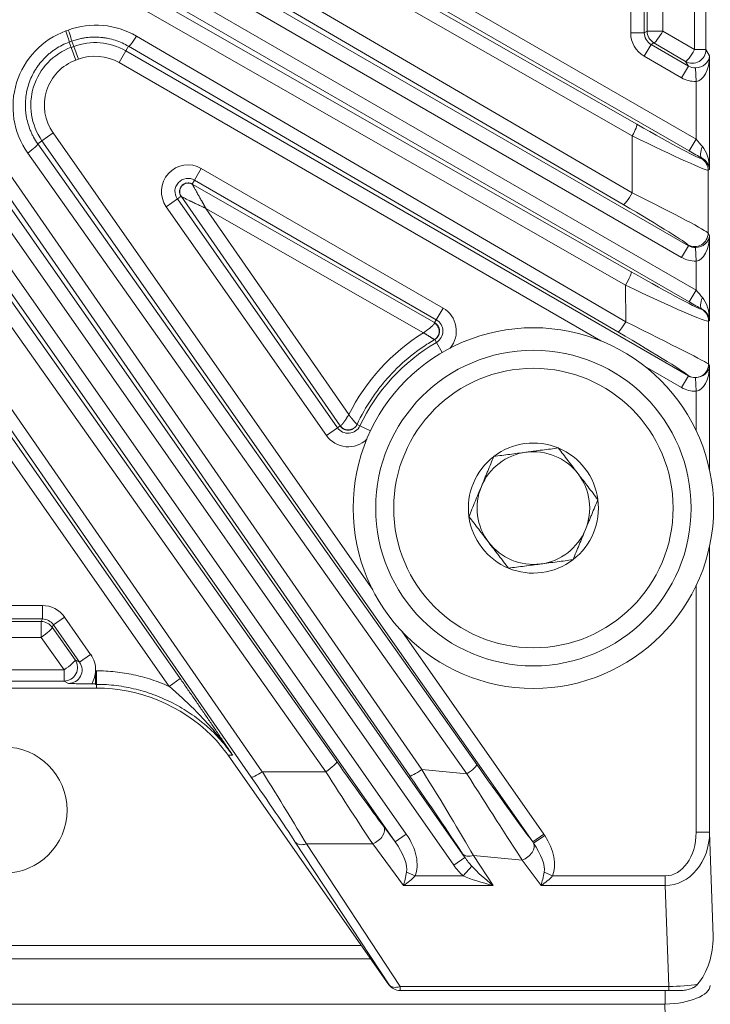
# Model space of a CAD drawing. Header units: millimetres. Extents: x 4 to 836, y 5 to 589.
# Tile 84 of 96: x 691 to 706, y 338 to 360. Entities that reach past the tile are written whole.
import ezdxf

# ---------------------------------------------------------------- set-up
doc = ezdxf.new("R2010")
doc.units = ezdxf.units.MM
doc.layers.add('1', color=7, linetype='Continuous', true_color=0xffffff)
doc.styles.add('ideas_simplex', font='simplex.shx')
doc.dimstyles.get("Standard").update_dxf_attribs({"dimtxt": 0.18, "dimasz": 0.18, "dimexe": 0.18, "dimexo": 0.0625, "dimgap": 0.09, "dimtad": 0, "dimtih": 1, "dimtoh": 1, "dimdec": 4, "dimzin": 0, "dimdsep": 46, "dimtxsty": 'Standard', "dimcen": 0.09, "dimadec": 0, "dimazin": 0, "dimtfac": 1, "dimtdec": 4, "dimtofl": 0, "dimtmove": 0, "dimatfit": 3, "dimfxl": 1, "dimtolj": 1, "dimtzin": 0, "dimarcsym": 0})

# ---------------------------------------------------------------- blocks, each defined once
blk = doc.blocks.new('_U0')
at = {"layer": '1', "color": 152, "lineweight": 13}
for p, q in [((691.38954, 365.845245), (731.686212, 365.845245)), ((706.799851, 319.684079), (731.686212, 319.684079))]:
    blk.add_line(p, q, dxfattribs=at)
at = {"layer": '1', "color": 27, "lineweight": 13}
blk.add_line((729.686212, 365.845245), (729.686212, 319.684079), dxfattribs=at)
at = {"layer": '1', "color": 87, "lineweight": 25}
for p, q in [((728.186212, 351.352162), (722.561212, 351.352162)), ((722.561212, 351.352162), (722.561212, 349.852162)), ((728.186212, 349.852162), (728.186212, 351.352162)), ((722.561212, 335.677162), (722.561212, 334.177162)), ((728.186212, 334.177162), (728.186212, 335.677162)), ((722.561212, 334.177162), (728.186212, 334.177162))]:
    blk.add_line(p, q, dxfattribs=at)
at = {"layer": '1', "color": 27, "lineweight": 18}
for points in [[(729.686212, 365.845245), (730.215193, 362.845247), (729.157231, 362.845243)], [(729.686212, 319.684079), (729.157231, 322.684077), (730.215193, 322.684081)]]:
    blk.add_solid(points, dxfattribs=at)
at = {"layer": '1', "color": 87, "linetype": 'Continuous', "lineweight": 25, "char_height": 3, "attachment_point": 7, "rotation": 90, "line_spacing_factor": 1.204819, "style": 'ideas_simplex'}
for s, insert in [('\\W1.1692;1.817', (728.032712, 335.624662)), ('\\W1.2097;46,2', (720.720212, 337.109662))]:
    blk.add_mtext(s, dxfattribs=dict(at, insert=insert))
blk = doc.blocks.new('_U7')
at = {"layer": '1', "color": 152, "lineweight": 13}
for p, q in [((682.550705, 374.684079), (750.582511, 374.684079)), ((706.799851, 319.684079), (750.582511, 319.684079))]:
    blk.add_line(p, q, dxfattribs=at)
at = {"layer": '1', "color": 27, "lineweight": 13}
blk.add_line((748.582511, 319.684079), (748.582511, 374.684079), dxfattribs=at)
at = {"layer": '1', "color": 87, "lineweight": 25}
for p, q in [((747.082511, 354.922815), (741.457511, 354.922815)), ((741.457511, 354.922815), (741.457511, 353.422815)), ((747.082511, 353.422815), (747.082511, 354.922815)), ((741.457511, 339.247815), (741.457511, 337.747815)), ((747.082511, 337.747815), (747.082511, 339.247815)), ((741.457511, 337.747815), (747.082511, 337.747815))]:
    blk.add_line(p, q, dxfattribs=at)
at = {"layer": '1', "color": 27, "lineweight": 18}
for points in [[(748.582511, 374.684079), (749.111492, 371.684081), (748.05353, 371.684077)], [(748.582511, 319.684079), (748.05353, 322.684077), (749.111492, 322.684081)]]:
    blk.add_solid(points, dxfattribs=at)
at = {"layer": '1', "color": 87, "linetype": 'Continuous', "lineweight": 25, "char_height": 3, "attachment_point": 7, "rotation": 90, "line_spacing_factor": 1.204819, "style": 'ideas_simplex'}
for s, insert in [('\\W1.1692;2.165', (746.929011, 339.195315)), ('\\W1.0642;55', (739.616511, 343.650315))]:
    blk.add_mtext(s, dxfattribs=dict(at, insert=insert))

msp = doc.modelspace()

# ---------------------------------------------------------------- linework, layer by layer
at = {"layer": '1', "color": 27, "linetype": 'Continuous', "lineweight": 13}
for p, q in [((705.627, 358.852), (705.627, 390.516)), ((705.88, 390.516), (705.88, 358.852)), ((704.211, 359.226), (704.211, 390.142)), ((704.511, 390.142), (704.511, 359.226)), ((704.575, 359.264), (704.575, 390.105)), ((704.922, 390.105), (704.922, 359.264)), ((695.99, 362.448), (705.661, 356.865)), ((695.725, 362.122), (704.346, 357.199)), ((705.511, 356.605), (695.84, 362.188)), ((704.243, 356.939), (695.622, 361.862)), ((694.763, 361.21), (704.243, 355.676)), ((694.506, 360.846), (705.491, 354.504)), ((704.046, 355.416), (694.566, 360.95)), ((705.341, 354.244), (694.356, 360.586)), ((693.596, 360.482), (705.661, 353.516)), ((705.511, 353.256), (693.446, 360.222)), ((693.385, 360.117), (704.223, 353.925)), ((704.098, 353.63), (693.259, 359.822)), ((691.673, 359.267), (691.728, 359.287)), ((704.511, 359.226), (704.575, 359.264)), ((704.922, 359.264), (704.575, 359.264)), ((704.922, 359.264), (705.627, 358.852)), ((693.242, 359.152), (704.102, 352.816)), ((704.211, 359.226), (704.511, 359.226)), ((691.806, 359.04), (691.751, 359.02)), ((691.751, 359.02), (691.794, 358.903)), ((691.794, 358.903), (691.849, 358.924)), ((691.898, 358.622), (691.794, 358.903)), ((691.849, 358.924), (691.806, 359.04)), ((691.953, 358.642), (691.849, 358.924)), ((693.067, 358.928), (693.007, 358.824)), ((703.927, 352.591), (693.067, 358.928)), ((704.511, 358.707), (704.661, 358.967)), ((704.725, 359.004), (704.661, 358.967)), ((704.661, 358.967), (705.491, 358.488)), ((705.43, 358.592), (704.725, 359.004)), ((705.88, 358.852), (705.627, 358.852)), ((705.88, 358.852), (705.961, 358.712)), ((691.953, 358.642), (691.898, 358.622)), ((692.858, 358.565), (693.007, 358.824)), ((693.007, 358.824), (705.491, 351.617)), ((705.341, 358.228), (704.511, 358.707)), ((705.961, 358.712), (705.961, 356.196)), ((703.544, 352.395), (692.858, 358.565)), ((705.341, 358.228), (705.491, 358.488)), ((705.491, 358.488), (705.43, 358.592)), ((705.651, 358.447), (705.661, 358.148)), ((705.661, 356.865), (705.661, 358.148)), ((689.348, 357.646), (699.575, 342.882)), ((688.976, 357.437), (700.532, 340.934)), ((699.305, 342.745), (689.078, 357.508)), ((700.286, 340.762), (688.73, 357.265)), ((691.391, 357.004), (691.145, 356.832)), ((691.391, 357.004), (698.484, 346.873)), ((704.243, 355.676), (704.243, 356.939)), ((705.661, 356.865), (705.511, 356.605)), ((691.145, 356.832), (691.05, 356.765)), ((691.05, 356.765), (700.796, 342.995)), ((702.036, 341.278), (691.145, 356.832)), ((688.658, 356.547), (699.23, 341.45)), ((700.575, 342.788), (690.829, 356.559)), ((705.779, 356.437), (705.793, 356.445)), ((688.315, 356.307), (697.689, 343.06)), ((698.984, 341.278), (688.413, 356.375)), ((694.531, 355.958), (694.681, 356.218)), ((694.681, 356.218), (700.046, 353.121)), ((697.444, 342.836), (688.069, 356.083)), ((705.961, 356.196), (705.929, 356.177)), ((705.929, 356.177), (705.929, 354.783)), ((694.481, 355.87), (694.531, 355.958)), ((699.896, 352.861), (694.531, 355.958)), ((694.232, 355.599), (694.149, 355.541)), ((693.903, 355.369), (694.149, 355.541)), ((697.456, 350.295), (693.903, 355.369)), ((694.149, 355.541), (697.702, 350.467)), ((699.611, 352.573), (694.783, 355.332)), ((694.783, 355.332), (697.952, 350.757)), ((687.469, 355.202), (696.035, 342.836)), ((687.164, 354.968), (694.213, 344.902)), ((695.79, 342.716), (687.224, 355.082)), ((693.967, 344.73), (686.919, 354.796)), ((705.929, 354.783), (705.961, 354.728)), ((705.961, 354.728), (705.961, 352.847)), ((705.341, 354.244), (705.491, 354.504)), ((705.491, 354.504), (705.479, 354.524)), ((705.661, 354.164), (705.651, 354.463)), ((705.661, 353.516), (705.661, 354.164)), ((704.102, 352.816), (704.098, 353.63)), ((705.511, 353.256), (705.661, 353.516)), ((699.896, 352.861), (700.046, 353.121)), ((705.787, 353.093), (705.793, 353.096)), ((699.859, 352.798), (699.896, 352.861)), ((705.961, 352.847), (705.936, 352.833)), ((705.936, 352.833), (705.94, 351.877)), ((699.897, 352.36), (699.86, 352.423)), ((699.897, 352.36), (700.029, 352.135)), ((705.94, 351.877), (705.961, 351.842)), ((705.961, 351.842), (705.961, 349.527)), ((705.341, 351.357), (704.518, 351.833)), ((705.341, 351.357), (705.491, 351.617)), ((705.491, 351.617), (705.491, 351.617)), ((705.661, 351.277), (705.651, 351.576)), ((705.661, 350.406), (705.661, 351.277)), ((698.138, 350.539), (698.201, 350.509)), ((697.456, 350.295), (697.702, 350.467)), ((697.702, 350.467), (697.76, 350.507)), ((698.436, 350.397), (698.201, 350.509)), ((705.961, 347.841), (705.961, 341.492)), ((705.661, 341.492), (705.661, 346.962)), ((668.948, 346.524), (691.153, 346.524)), ((691.153, 346.524), (691.153, 346.224)), ((691.153, 346.224), (668.948, 346.224)), ((668.978, 346.167), (691.124, 346.167)), ((691.124, 346.167), (691.153, 346.224)), ((691.124, 345.816), (691.124, 346.167)), ((691.644, 346.268), (691.399, 346.096)), ((691.644, 346.268), (692.225, 345.438)), ((691.399, 346.096), (691.369, 346.04)), ((691.369, 346.04), (691.88, 345.318)), ((691.98, 345.266), (691.399, 346.096)), ((699.129, 345.952), (702.282, 341.45)), ((691.124, 345.816), (668.978, 345.816)), ((691.634, 345.094), (691.124, 345.816)), ((691.88, 345.318), (691.98, 345.266)), ((692.225, 345.438), (691.98, 345.266)), ((668.467, 345.094), (691.634, 345.094)), ((691.634, 344.846), (691.634, 345.094)), ((692.334, 345.074), (692.354, 345.074)), ((692.354, 344.774), (692.354, 345.074)), ((693.967, 344.73), (694.213, 344.902)), ((691.634, 344.846), (668.467, 344.846)), ((691.734, 344.794), (691.634, 344.846)), ((692.354, 344.774), (692.334, 344.774)), ((692.354, 344.693), (692.354, 344.774)), ((699.575, 342.882), (700.575, 342.788)), ((696.035, 342.836), (697.444, 342.836)), ((698.73, 341.62), (698.984, 341.278)), ((699.23, 341.45), (698.984, 341.278)), ((702.282, 341.45), (702.036, 341.278)), ((702.302, 341.42), (702.053, 341.254)), ((705.961, 341.492), (705.661, 341.492)), ((705.961, 341.492), (706.041, 339.182)), ((698.847, 338.112), (696.766, 341.276)), ((697.012, 341.236), (699.092, 338.072)), ((698.484, 341.236), (697.012, 341.236)), ((699.169, 340.314), (698.484, 341.236)), ((700.286, 340.762), (700.532, 340.934)), ((700.532, 340.934), (700.476, 341.018)), ((700.722, 340.978), (701.158, 340.314)), ((701.804, 340.876), (700.722, 340.978)), ((700.493, 340.527), (700.685, 340.74)), ((702.221, 340.314), (701.804, 340.876)), ((699.425, 340.527), (699.237, 340.607)), ((699.425, 340.527), (700.493, 340.527)), ((702.477, 340.527), (702.289, 340.607)), ((702.477, 340.527), (704.978, 340.527)), ((704.978, 340.314), (704.978, 340.527)), ((701.158, 340.314), (699.169, 340.314)), ((704.978, 340.314), (702.221, 340.314)), ((705.056, 338.072), (704.978, 340.314)), ((698.844, 338.112), (698.847, 338.112)), ((699.092, 337.984), (699.092, 338.072)), ((699.092, 338.072), (705.056, 338.072)), ((705.056, 338.072), (705.056, 337.984))]:
    msp.add_line(p, q, dxfattribs=at)
at = {"layer": '1', "color": 27, "linetype": 'Continuous', "lineweight": 18}
for p, q in [((694.481, 355.87), (699.859, 352.798)), ((697.76, 350.507), (694.232, 355.599)), ((692.334, 344.784), (692.334, 345.074)), ((692.354, 344.693), (667.747, 344.693)), ((692.334, 344.784), (692.248, 344.784)), ((692.334, 344.774), (692.334, 344.784)), ((698.844, 338.112), (695.278, 343.205)), ((699.092, 337.984), (699.09, 337.984)), ((705.056, 337.984), (699.092, 337.984)), ((705.292, 337.984), (705.056, 337.984))]:
    msp.add_line(p, q, dxfattribs=at)
at = {"layer": '1', "color": 252, "linetype": 'Continuous', "lineweight": 18}
for p, q in [((698.233, 338.984), (661.868, 338.984)), ((661.659, 338.684), (698.443, 338.684)), ((704.968, 337.684), (655.134, 337.684))]:
    msp.add_line(p, q, dxfattribs=at)
at = {"layer": '1', "color": 252, "linetype": 'Continuous', "lineweight": 13}
for p, q in [((704.978, 337.684), (704.978, 337.984)), ((705.519, 321.905), (704.968, 337.684))]:
    msp.add_line(p, q, dxfattribs=at)
at = {"layer": '1', "color": 9, "linetype": 'Continuous', "lineweight": 18}
for radius in [4, 3.5]:
    msp.add_circle((702.051, 348.684), radius, dxfattribs=at)
at = {"layer": '1', "color": 9, "linetype": 'Continuous', "lineweight": 13}
msp.add_circle((702.051, 348.684), 3.1, dxfattribs=at)
at = {"layer": '1', "color": 252, "linetype": 'Continuous', "lineweight": 13}
msp.add_circle((690.301, 341.984), 1.4, dxfattribs=at)
at = {"layer": '1', "color": 27, "linetype": 'Continuous', "lineweight": 13}
for centre, radius, start, end in [((692.267, 357.618), 1.37, 110.2005, 215), ((692.322, 357.638), 1.37, 60, 110.2005), ((692.267, 357.618), 1.07, 110.2005, 215), ((692.322, 357.638), 1.07, 60, 110.2005), ((694.386, 355.707), 0.59, 60, 215), ((694.386, 355.707), 0.29, 60, 215), ((699.751, 352.61), 0.59, 320.1273, 60), ((699.751, 352.61), 0.29, 300.3629, 60), ((702.051, 348.684), 4.26, 120.3629, 154.6371), ((697.939, 350.633), 0.29, 215, 334.6371), ((697.939, 350.633), 0.59, 215, 314.8727)]:
    msp.add_arc(centre, radius, start, end, dxfattribs=at)
at = {"layer": '1', "color": 9, "linetype": 'Continuous', "lineweight": 18}
for radius, start, end in [(1.443, 67.4773, 127.4773), (1.25, 97.4773, 157.4773), (1.25, 37.4773, 97.4773), (1.443, 7.4773, 67.4773), (1.443, 127.4773, 187.4773), (1.25, 337.4773, 37.4773), (1.25, 157.4773, 217.4773), (1.443, 307.4773, 7.4773), (1.443, 187.4773, 247.4773), (1.25, 277.4773, 337.4773), (1.25, 217.4773, 277.4773), (1.443, 247.4773, 307.4773)]:
    msp.add_arc((702.051, 348.684), radius, start, end, dxfattribs=at)
at = {"layer": '1', "color": 27, "linetype": 'Continuous', "lineweight": 13}
for centre, major_axis, ratio, start_param, end_param in [((692.287, 357.59), (-1.033, 1.456), 0.999987, 6.017267, 7.852706), ((691.648, 359.301), (-0.103, 0.282), 0.037783, 3.176524, 4.574549), ((692.342, 357.61), (-1.033, 1.456), 0.999987, 5.13785, 6.017267), ((691.703, 359.322), (-0.103, 0.282), 0.037783, 3.176524, 4.574549), ((704.875, 359.264), (0.15, -0.26), 0.999188, 4.189142, 5.235636), ((704.875, 359.264), (0.151, 0.259), 0.135523, 3.176824, 4.791334), ((693.217, 359.187), (0.151, 0.259), 0.129939, 3.176798, 4.653577), ((704.811, 359.227), (-0.52, -0.3), 0.999188, 5.759938, 6.806432), ((704.811, 359.227), (-0.26, -0.15), 0.997569, 5.759938, 6.806432), ((705.58, 358.852), (0.26, 0.15), 0.99757, 3.666246, 5.758532), ((705.58, 358.852), (0.151, 0.259), 0.135523, 3.176824, 4.791334), ((705.661, 358.712), (-0.293, -0.074), 0.867936, 1.321379, 2.857269), ((705.661, 358.712), (-0.015, -0.565), 0.530559, 0.048596, 1.584486), ((705.64, 358.748), (-0.151, 0.262), 0.992751, 2.095449, 2.651846), ((705.64, 358.748), (0.301, -0.521), 0.99757, 5.237042, 5.793439), ((704.196, 356.939), (0.149, 0.261), 0.136261, 4.790033, 6.24795), ((704.08, 357.42), (-1.7, 0.983), 0.030233, 1.745351, 3.124161), ((703.93, 357.161), (-2, 0.982), 0.027617, 1.741441, 3.120251), ((705.661, 356.889), (-0.3, 0.347), 0.034508, 1.610732, 2.100128), ((690.805, 356.593), (-0.245, -0.173), 0.14241, 1.570978, 3.106326), ((705.943, 356.705), (-0.146, -0.262), 0.422034, 4.94282, 6.24468), ((705.661, 356.196), (-0.014, 0.588), 0.509647, 4.70013, 5.746624), ((705.511, 356.629), (-0.6, 0.347), 0.030233, 1.588271, 2.077666), ((705.629, 356.177), (0.15, -0.26), 0.999188, 1.047549, 2.094043), ((705.661, 356.196), (-0.267, 0.15), 0.922186, 3.687243, 4.733738), ((704.196, 355.676), (-0.151, -0.259), 0.135523, 0.035232, 1.649742), ((703.93, 355.762), (-2, 0.982), 0.027617, 3.190064, 4.568874), ((703.78, 355.502), (-1.7, 0.983), 0.030233, 3.193974, 4.572784), ((705.629, 354.783), (-0.26, -0.15), 0.99757, 0.524653, 2.61694), ((705.661, 354.728), (-0.293, -0.074), 0.867936, 1.321379, 2.857269), ((705.661, 354.728), (-0.015, -0.565), 0.530559, 0.048596, 1.584486), ((705.64, 354.765), (-0.151, 0.262), 0.992751, 2.095449, 2.651846), ((705.64, 354.765), (0.301, -0.521), 0.99757, 5.237042, 5.793439), ((704.074, 353.665), (0.149, 0.26), 0.129405, 4.652393, 6.247983), ((704.084, 354.073), (-1.704, 0.98), 0.030298, 1.670422, 3.12404), ((703.934, 353.814), (-2.004, 0.98), 0.04178, 1.673469, 3.127088), ((705.661, 353.54), (-0.3, 0.347), 0.034508, 1.610732, 2.100128), ((705.511, 353.281), (-0.6, 0.347), 0.030233, 1.588271, 2.077666), ((705.943, 353.356), (0.146, 0.262), 0.422034, 1.801227, 3.103087), ((705.661, 352.847), (-0.014, 0.588), 0.509647, 4.70013, 5.746624), ((705.637, 352.833), (-0.15, 0.26), 0.999188, 4.189142, 5.235636), ((705.661, 352.847), (-0.267, 0.15), 0.922186, 3.687243, 4.733738), ((704.077, 352.851), (0.151, 0.259), 0.129939, 3.176798, 4.653577), ((703.938, 352.863), (-2.004, 0.988), 0.013807, 3.183614, 4.637233), ((702.062, 348.668), (-2.668, 3.76), 0.999987, 6.22647, 6.766617), ((703.788, 352.603), (-1.704, 0.99), 0.03044, 3.194587, 4.648206), ((705.641, 351.877), (0.26, 0.15), 0.99757, 3.666246, 5.758532), ((705.661, 351.842), (-0.293, -0.074), 0.867936, 1.321379, 2.857269), ((705.661, 351.842), (-0.015, -0.565), 0.530559, 0.048596, 1.584486), ((705.64, 351.878), (-0.151, 0.262), 0.992751, 2.095449, 2.651846), ((705.64, 351.878), (-0.301, 0.521), 0.99757, 2.095449, 2.651846), ((691.153, 345.923), (0.277, 0.533), 0.999226, 5.803537, 6.762834), ((691.124, 345.868), (-0.266, 0.139), 0.999226, 4.232741, 5.192037), ((691.153, 345.923), (-0.139, -0.267), 0.997682, 2.661944, 3.621241), ((691.124, 345.868), (0.245, 0.173), 0.14246, 4.611906, 6.247919), ((691.634, 345.146), (0.139, 0.266), 0.997152, 3.622727, 5.802051), ((691.634, 345.146), (0.245, 0.173), 0.14246, 4.611906, 6.247919), ((691.733, 345.095), (0.534, -0.278), 0.997152, 0.446228, 1.089662), ((691.733, 345.095), (-0.268, 0.14), 0.991514, 2.051931, 4.231255), ((691.733, 345.095), (0.534, -0.278), 0.997152, 6.220452, 6.729413), ((697.444, 342.888), (-0.245, -0.173), 0.14246, 1.470313, 3.106326), ((697.474, 343.529), (-1.892, 2.699), 0.028594, 1.725286, 2.336151), ((699.551, 342.917), (-0.247, -0.171), 0.142401, 0.035266, 1.572409), ((699.21, 343.242), (-1.998, 3.201), 0.031993, 3.906976, 4.579869), ((700.551, 342.823), (-0.245, -0.173), 0.14241, 1.570978, 3.106326), ((700.699, 343.296), (-2.045, 2.904), 0.026719, 1.656038, 2.320352), ((696.035, 342.888), (-0.247, -0.171), 0.14345, 0.035272, 1.471755), ((695.348, 343.185), (-1.892, 2.699), 0.028594, 3.906947, 4.517813), ((695.594, 343.357), (-1.892, 3), 0.027453, 3.909674, 4.520539), ((697.229, 343.357), (-1.892, 3), 0.027453, 1.728012, 2.338877), ((698.964, 343.07), (-2.026, 2.902), 0.026683, 3.908775, 4.581668), ((700.454, 343.124), (-2.016, 3.203), 0.020276, 1.663291, 2.336184), ((698.484, 341.448), (-0.241, -0.179), 0.626002, 1.135524, 3.096824), ((698.723, 341.127), (0.572, -0.769), 0.626002, 0.350125, 1.526028), ((701.775, 341.127), (-0.572, 0.769), 0.626002, 3.491718, 4.629705), ((704.961, 341.516), (-0.042, 1.202), 0.831726, 3.116912, 4.663029), ((704.961, 341.516), (0.035, -0.99), 0.706891, 6.258505, 7.804621), ((697.012, 341.448), (-0.251, -0.165), 0.641183, 0.045494, 1.171786), ((698.723, 341.127), (-0.46, 0.619), 0.389276, 3.491718, 4.667621), ((701.804, 341.088), (-0.241, -0.179), 0.626002, 1.135524, 3.058909), ((701.775, 341.127), (-0.46, 0.619), 0.389276, 3.491718, 4.629705), ((700.722, 341.19), (-0.251, -0.165), 0.641183, 0.045494, 1.171786), ((700.763, 341.127), (-0.408, 0.621), 0.403543, 1.61629, 1.957184), ((700.763, 341.127), (0.514, -0.782), 0.641183, 4.757883, 5.098777), ((701.158, 340.527), (-0.66, 0.541), 0.194741, 0.943534, 1.728932), ((699.169, 340.527), (-0.083, -0.388), 0.13042, 1.021143, 1.806541), ((699.169, 340.527), (-0.346, -0.265), 0.403982, 1.270635, 2.056033), ((701.158, 340.527), (-0.939, 0.223), 0.214071, 0.836079, 1.621477), ((702.221, 340.527), (-0.083, -0.388), 0.13042, 1.021143, 1.806541), ((702.221, 340.527), (-0.346, -0.265), 0.403982, 1.270635, 2.056033), ((699.092, 338.284), (-0.251, -0.165), 0.641183, 0.045494, 1.171786), ((705.073, 338.284), (-1, -0.009), 0.211935, 1.551541, 2.238962)]:
    msp.add_ellipse(centre, major_axis=major_axis, ratio=ratio, start_param=start_param, end_param=end_param, dxfattribs=at)
at = {"layer": '1', "color": 27, "linetype": 'Continuous', "lineweight": 18}
for centre, major_axis, ratio, start_param, end_param in [((705.041, 339.216), (0.049, -1.414), 0.706891, 0.662741, 1.521436), ((699.09, 338.284), (-0.3, 0), 0.999093, 0.610439, 1.570796), ((699.092, 338.284), (0, 0.3), 0.999093, 2.181235, 3.141593)]:
    msp.add_ellipse(centre, major_axis=major_axis, ratio=ratio, start_param=start_param, end_param=end_param, dxfattribs=at)
at = {"layer": '1', "color": 252, "linetype": 'Continuous', "lineweight": 18}
for centre, major_axis, ratio, start_param, end_param in [((704.978, 338.098), (-1, -0.017), 0.414035, 1.563569, 3.099459), ((704.943, 339.098), (0.049, -1.414), 0.706891, 6.258505, 6.268732)]:
    msp.add_ellipse(centre, major_axis=major_axis, ratio=ratio, start_param=start_param, end_param=end_param, dxfattribs=at)
at = {"layer": '1', "color": 27, "linetype": 'Continuous', "lineweight": 13}
for points, knots in [([(693.067, 358.928), (693.02, 358.955), (692.923, 359.005), (692.772, 359.062), (692.667, 359.09), (692.587, 359.106), (692.56, 359.111), (692.506, 359.119), (692.479, 359.122), (692.398, 359.13), (692.289, 359.133), (692.181, 359.126), (692.099, 359.115), (692.072, 359.111), (692.018, 359.101), (691.991, 359.095), (691.911, 359.075), (691.858, 359.059), (691.806, 359.04)], [0, 0, 0, 0, 0.125, 0.25, 0.375, 0.375, 0.4375, 0.4375, 0.5, 0.5, 0.625, 0.75, 0.75, 0.8125, 0.8125, 0.875, 0.875, 1, 1, 1, 1]), ([(691.751, 359.02), (691.697, 359), (691.592, 358.955), (691.494, 358.898), (691.422, 358.851), (691.387, 358.826), (691.353, 358.8), (691.33, 358.782), (691.319, 358.773), (691.264, 358.727), (691.181, 358.648), (691.107, 358.561), (691.056, 358.493), (691.04, 358.47), (691.008, 358.422), (690.993, 358.397), (690.949, 358.323), (690.898, 358.221), (690.859, 358.115), (690.834, 358.034), (690.826, 358.006), (690.812, 357.951), (690.806, 357.923), (690.791, 357.839), (690.777, 357.726), (690.775, 357.613), (690.779, 357.529), (690.781, 357.5), (690.787, 357.444), (690.791, 357.415), (690.805, 357.331), (690.829, 357.222), (690.865, 357.115), (690.897, 357.037), (690.909, 357.011), (690.933, 356.96), (690.946, 356.934), (690.987, 356.86), (691.017, 356.812), (691.05, 356.765)], [0, 0, 0, 0, 0.0625, 0.125, 0.125, 0.15625, 0.171875, 0.171875, 0.1875, 0.1875, 0.25, 0.3125, 0.3125, 0.34375, 0.34375, 0.375, 0.375, 0.4375, 0.5, 0.5, 0.53125, 0.53125, 0.5625, 0.5625, 0.625, 0.6875, 0.6875, 0.71875, 0.71875, 0.75, 0.75, 0.8125, 0.875, 0.875, 0.90625, 0.90625, 0.9375, 0.9375, 1, 1, 1, 1]), ([(694.232, 355.599), (694.209, 355.632), (694.198, 355.674), (694.205, 355.757), (694.223, 355.798), (694.281, 355.86), (694.32, 355.881), (694.403, 355.896), (694.446, 355.888), (694.482, 355.869)], [0, 0, 0, 0, 0.25, 0.25, 0.5, 0.5, 0.75, 0.75, 1, 1, 1, 1]), ([(694.482, 355.869), (694.482, 355.868), (694.483, 355.867), (694.484, 355.864), (694.486, 355.86), (694.488, 355.855), (694.491, 355.85), (694.495, 355.844), (694.498, 355.837), (694.503, 355.829), (694.507, 355.821), (694.512, 355.811), (694.518, 355.801), (694.524, 355.79), (694.533, 355.774), (694.547, 355.749), (694.566, 355.715), (694.588, 355.677), (694.616, 355.627), (694.653, 355.562), (694.683, 355.508), (694.702, 355.475), (694.706, 355.467), (694.712, 355.458), (694.717, 355.448), (694.723, 355.438), (694.729, 355.427), (694.736, 355.415), (694.743, 355.403), (694.75, 355.39), (694.758, 355.376), (694.766, 355.362), (694.774, 355.347), (694.78, 355.337), (694.783, 355.332)], [0, 0, 0, 0, 0.016748, 0.033644, 0.050768, 0.068192, 0.085987, 0.104219, 0.122949, 0.142235, 0.162128, 0.182676, 0.203921, 0.225903, 0.248657, 0.302755, 0.362659, 0.428595, 0.500733, 0.615539, 0.751327, 0.764149, 0.778022, 0.792946, 0.80892, 0.825947, 0.844024, 0.863152, 0.883332, 0.904563, 0.926845, 0.950179, 0.974564, 1, 1, 1, 1]), ([(694.232, 355.599), (694.233, 355.598), (694.235, 355.597), (694.241, 355.593), (694.245, 355.591), (694.255, 355.585), (694.26, 355.582), (694.272, 355.576), (694.279, 355.572), (694.294, 355.565), (694.303, 355.56), (694.323, 355.55), (694.333, 355.545), (694.355, 355.534), (694.366, 355.528), (694.389, 355.517), (694.401, 355.511), (694.42, 355.502), (694.428, 355.498), (694.442, 355.491), (694.45, 355.488), (694.472, 355.477), (694.487, 355.47), (694.516, 355.456), (694.539, 355.445), (694.562, 355.434), (694.577, 355.427), (694.585, 355.423), (694.609, 355.412), (694.625, 355.404), (694.657, 355.389), (694.674, 355.382), (694.705, 355.367), (694.721, 355.36), (694.752, 355.346), (694.768, 355.339), (694.783, 355.332)], [0, 0, 0, 0, 0.044558, 0.044558, 0.089115, 0.089115, 0.133673, 0.133673, 0.178231, 0.178231, 0.236549, 0.236549, 0.294867, 0.294867, 0.353185, 0.353185, 0.411503, 0.411503, 0.447724, 0.447724, 0.483945, 0.483945, 0.556388, 0.556388, 0.62883, 0.665051, 0.665051, 0.701272, 0.701272, 0.775954, 0.775954, 0.850636, 0.850636, 0.925318, 0.925318, 1, 1, 1, 1]), ([(699.611, 352.573), (699.614, 352.575), (699.619, 352.579), (699.627, 352.584), (699.634, 352.589), (699.641, 352.594), (699.648, 352.599), (699.654, 352.604), (699.66, 352.608), (699.666, 352.612), (699.671, 352.616), (699.676, 352.62), (699.681, 352.623), (699.685, 352.626), (699.69, 352.629), (699.693, 352.632), (699.697, 352.634), (699.707, 352.642), (699.722, 352.654), (699.743, 352.67), (699.761, 352.685), (699.776, 352.697), (699.789, 352.708), (699.799, 352.718), (699.809, 352.727), (699.817, 352.735), (699.825, 352.743), (699.832, 352.75), (699.839, 352.757), (699.844, 352.764), (699.849, 352.77), (699.853, 352.775), (699.856, 352.78), (699.858, 352.785), (699.859, 352.787), (699.859, 352.788)], [0, 0, 0, 0, 0.02207, 0.043279, 0.063626, 0.083112, 0.101736, 0.1195, 0.136401, 0.152442, 0.16762, 0.181938, 0.195394, 0.207989, 0.219723, 0.230595, 0.240606, 0.249756, 0.318537, 0.383155, 0.443629, 0.49998, 0.542086, 0.583524, 0.62431, 0.664458, 0.703985, 0.742907, 0.781241, 0.819007, 0.856222, 0.892908, 0.929085, 0.964775, 1, 1, 1, 1]), ([(699.858, 352.423), (699.866, 352.427), (699.873, 352.432), (699.887, 352.443), (699.907, 352.461), (699.923, 352.483), (699.949, 352.53), (699.958, 352.566), (699.958, 352.638), (699.949, 352.675), (699.915, 352.74), (699.89, 352.768), (699.859, 352.788)], [0, 0, 0, 0, 0.0625, 0.0625, 0.125, 0.25, 0.25, 0.5, 0.5, 0.75, 0.75, 1, 1, 1, 1]), ([(699.859, 352.798), (699.861, 352.797), (699.865, 352.794), (699.871, 352.79), (699.877, 352.786), (699.883, 352.782), (699.888, 352.778), (699.893, 352.773), (699.898, 352.769), (699.903, 352.764), (699.908, 352.759), (699.913, 352.754), (699.917, 352.749), (699.921, 352.744), (699.925, 352.738), (699.929, 352.733), (699.933, 352.728), (699.936, 352.722), (699.939, 352.716), (699.942, 352.711), (699.945, 352.705), (699.948, 352.699), (699.951, 352.693), (699.953, 352.688), (699.955, 352.682), (699.957, 352.676), (699.959, 352.67), (699.961, 352.664), (699.962, 352.658), (699.963, 352.652), (699.964, 352.646), (699.965, 352.64), (699.966, 352.634), (699.967, 352.628), (699.967, 352.622), (699.967, 352.617), (699.967, 352.609), (699.967, 352.599), (699.966, 352.586), (699.964, 352.574), (699.962, 352.562), (699.959, 352.55), (699.955, 352.537), (699.95, 352.525), (699.945, 352.513), (699.938, 352.502), (699.931, 352.49), (699.924, 352.479), (699.915, 352.468), (699.905, 352.458), (699.895, 352.448), (699.884, 352.439), (699.873, 352.431), (699.864, 352.426), (699.86, 352.423)], [0, 0, 0, 0, 0.01571, 0.031336, 0.046877, 0.062333, 0.077705, 0.092994, 0.108197, 0.123317, 0.138353, 0.153305, 0.168173, 0.182957, 0.197657, 0.212274, 0.226807, 0.241256, 0.255622, 0.269905, 0.284105, 0.298221, 0.312254, 0.326204, 0.340071, 0.353855, 0.367557, 0.381175, 0.394711, 0.408164, 0.421535, 0.434823, 0.448029, 0.461152, 0.474194, 0.487153, 0.50003, 0.526623, 0.553564, 0.580855, 0.608496, 0.636488, 0.664832, 0.693528, 0.722576, 0.751978, 0.781735, 0.811846, 0.842313, 0.873135, 0.904315, 0.935852, 0.967747, 1, 1, 1, 1]), ([(699.611, 352.573), (699.618, 352.569), (699.624, 352.565), (699.637, 352.557), (699.643, 352.553), (699.656, 352.545), (699.662, 352.542), (699.674, 352.534), (699.681, 352.53), (699.693, 352.522), (699.699, 352.518), (699.711, 352.511), (699.717, 352.507), (699.729, 352.5), (699.735, 352.496), (699.747, 352.489), (699.752, 352.485), (699.764, 352.478), (699.77, 352.475), (699.781, 352.467), (699.787, 352.464), (699.797, 352.457), (699.802, 352.454), (699.812, 352.448), (699.816, 352.446), (699.823, 352.442), (699.825, 352.44), (699.83, 352.437), (699.832, 352.436), (699.839, 352.432), (699.842, 352.43), (699.849, 352.427), (699.852, 352.425), (699.856, 352.423), (699.858, 352.423), (699.858, 352.423)], [0, 0, 0, 0, 0.051985, 0.051985, 0.10397, 0.10397, 0.155955, 0.155955, 0.207941, 0.207941, 0.262691, 0.262691, 0.317442, 0.317442, 0.372192, 0.372192, 0.426943, 0.426943, 0.489418, 0.489418, 0.551893, 0.551893, 0.614368, 0.614368, 0.676843, 0.676843, 0.717238, 0.717238, 0.757633, 0.757633, 0.838422, 0.838422, 0.919211, 0.919211, 1, 1, 1, 1]), ([(699.858, 352.423), (699.765, 352.368), (699.674, 352.31), (699.54, 352.217), (699.496, 352.186), (699.41, 352.121), (699.367, 352.087), (699.156, 351.917), (699, 351.769), (698.783, 351.532), (698.713, 351.45), (698.613, 351.323), (698.581, 351.28), (698.517, 351.192), (698.486, 351.148), (698.336, 350.923), (698.23, 350.736), (698.137, 350.54)], [0, 0, 0, 0, 0.125, 0.125, 0.1875, 0.1875, 0.25, 0.25, 0.5, 0.5, 0.625, 0.625, 0.6875, 0.6875, 0.75, 0.75, 1, 1, 1, 1]), ([(699.86, 352.423), (699.86, 352.423), (699.86, 352.423), (699.86, 352.423), (699.859, 352.423), (699.859, 352.423), (699.858, 352.423)], [0, 0, 0, 0, 0.256832, 0.508652, 0.756136, 1, 1, 1, 1]), ([(697.765, 350.506), (697.765, 350.507), (697.766, 350.507), (697.768, 350.507), (697.77, 350.508), (697.772, 350.509), (697.774, 350.51), (697.776, 350.512), (697.779, 350.514), (697.781, 350.516), (697.784, 350.518), (697.787, 350.521), (697.79, 350.524), (697.793, 350.527), (697.796, 350.53), (697.799, 350.534), (697.803, 350.538), (697.807, 350.542), (697.81, 350.546), (697.814, 350.551), (697.818, 350.556), (697.823, 350.561), (697.827, 350.566), (697.831, 350.572), (697.836, 350.578), (697.843, 350.587), (697.853, 350.601), (697.866, 350.62), (697.88, 350.641), (697.891, 350.658), (697.9, 350.671), (697.905, 350.679), (697.911, 350.689), (697.917, 350.7), (697.925, 350.712), (697.933, 350.726), (697.942, 350.741), (697.949, 350.752), (697.952, 350.757)], [0, 0, 0, 0, 0.019084, 0.038296, 0.05764, 0.07712, 0.096738, 0.116498, 0.136405, 0.15646, 0.176668, 0.197031, 0.217553, 0.238236, 0.259084, 0.280099, 0.301285, 0.322643, 0.344177, 0.36589, 0.387783, 0.40986, 0.432122, 0.454573, 0.477214, 0.500047, 0.556429, 0.61691, 0.681513, 0.750255, 0.769518, 0.792196, 0.81829, 0.8478, 0.880726, 0.917068, 0.956826, 1, 1, 1, 1]), ([(697.952, 350.757), (697.954, 350.755), (697.958, 350.75), (697.963, 350.742), (697.969, 350.736), (697.974, 350.729), (697.979, 350.723), (697.984, 350.717), (697.988, 350.712), (697.992, 350.706), (697.996, 350.702), (698, 350.697), (698.003, 350.693), (698.006, 350.689), (698.009, 350.685), (698.012, 350.682), (698.014, 350.679), (698.016, 350.676), (698.023, 350.668), (698.035, 350.653), (698.051, 350.635), (698.064, 350.618), (698.076, 350.605), (698.085, 350.594), (698.093, 350.586), (698.1, 350.577), (698.107, 350.57), (698.113, 350.564), (698.118, 350.558), (698.123, 350.553), (698.127, 350.549), (698.13, 350.546), (698.133, 350.543), (698.135, 350.541), (698.137, 350.54), (698.137, 350.54), (698.137, 350.54)], [0, 0, 0, 0, 0.021733, 0.042583, 0.062553, 0.081642, 0.099852, 0.117183, 0.133635, 0.149209, 0.163906, 0.177726, 0.190669, 0.202737, 0.213929, 0.224245, 0.233687, 0.242255, 0.249948, 0.319016, 0.383672, 0.443951, 0.499888, 0.541969, 0.583386, 0.624154, 0.66429, 0.703812, 0.742736, 0.781081, 0.818863, 0.856102, 0.892816, 0.929023, 0.964745, 1, 1, 1, 1]), ([(697.765, 350.506), (697.787, 350.477), (697.818, 350.453), (697.886, 350.422), (697.925, 350.416), (697.999, 350.423), (698.035, 350.436), (698.081, 350.467), (698.102, 350.486), (698.119, 350.508), (698.129, 350.523), (698.133, 350.532), (698.137, 350.54)], [0, 0, 0, 0, 0.25, 0.25, 0.5, 0.5, 0.75, 0.75, 0.875, 0.9375, 0.9375, 1, 1, 1, 1]), ([(692.354, 345.074), (692.494, 345.074), (692.632, 345.066), (692.906, 345.037), (693.178, 344.993), (693.445, 344.921), (693.643, 344.857), (693.709, 344.834), (693.839, 344.784), (693.904, 344.758), (693.967, 344.73)], [0, 0, 0, 0, 0.25, 0.25, 0.5, 0.75, 0.75, 0.875, 0.875, 1, 1, 1, 1]), ([(694.213, 344.902), (694.264, 344.828), (694.315, 344.755), (694.416, 344.61), (694.466, 344.538), (694.565, 344.395), (694.614, 344.324), (694.687, 344.217), (694.711, 344.182), (694.759, 344.111), (694.784, 344.076), (694.855, 343.971), (694.903, 343.901), (694.997, 343.763), (695.044, 343.694), (695.115, 343.59), (695.138, 343.556), (695.185, 343.487), (695.208, 343.453), (695.243, 343.401), (695.255, 343.384), (695.279, 343.349), (695.29, 343.332), (695.314, 343.297), (695.327, 343.279), (695.351, 343.243), (695.364, 343.225), (695.377, 343.207)], [0, 0, 0, 0, 0.125, 0.125, 0.25, 0.25, 0.375, 0.375, 0.4375, 0.4375, 0.5, 0.5, 0.625, 0.625, 0.75, 0.75, 0.8125, 0.8125, 0.875, 0.875, 0.90625, 0.90625, 0.9375, 0.9375, 0.96875, 0.96875, 1, 1, 1, 1]), ([(695.375, 343.204), (695.29, 343.326), (695.199, 343.441), (695.003, 343.66), (694.898, 343.763), (694.759, 343.884), (694.731, 343.908), (694.673, 343.955), (694.644, 343.978), (694.556, 344.045), (694.497, 344.089), (694.314, 344.212), (694.062, 344.361), (693.794, 344.481), (693.622, 344.546), (693.587, 344.559), (693.517, 344.583), (693.411, 344.618), (693.233, 344.667), (693.089, 344.699), (692.944, 344.726), (692.87, 344.737), (692.65, 344.765), (692.502, 344.774), (692.354, 344.774)], [0, 0, 0, 0, 0.125, 0.125, 0.25, 0.25, 0.28125, 0.28125, 0.3125, 0.3125, 0.375, 0.375, 0.5, 0.625, 0.625, 0.65625, 0.65625, 0.6875, 0.75, 0.8125, 0.8125, 0.875, 0.875, 1, 1, 1, 1]), ([(695.376, 343.205), (695.363, 343.223), (695.351, 343.241), (695.325, 343.277), (695.313, 343.295), (695.287, 343.33), (695.275, 343.347), (695.249, 343.382), (695.236, 343.4), (695.197, 343.451), (695.171, 343.486), (695.118, 343.554), (695.092, 343.588), (694.956, 343.755), (694.843, 343.885), (694.665, 344.074), (694.605, 344.137), (694.482, 344.259), (694.42, 344.32), (694.294, 344.439), (694.23, 344.498), (694.1, 344.615), (694.034, 344.673), (693.967, 344.73)], [0, 0, 0, 0, 0.03125, 0.03125, 0.0625, 0.0625, 0.09375, 0.09375, 0.125, 0.125, 0.1875, 0.1875, 0.25, 0.25, 0.5, 0.5, 0.625, 0.625, 0.75, 0.75, 0.875, 0.875, 1, 1, 1, 1])]:
    msp.add_open_spline(points, degree=3, knots=knots, dxfattribs=at)
at = {"layer": '1', "color": 27, "linetype": 'Continuous', "lineweight": 18}
for points, knots in [([(694.232, 355.599), (694.231, 355.601), (694.228, 355.605), (694.224, 355.611), (694.221, 355.617), (694.218, 355.623), (694.215, 355.629), (694.212, 355.635), (694.21, 355.641), (694.208, 355.647), (694.206, 355.653), (694.204, 355.659), (694.203, 355.664), (694.202, 355.67), (694.201, 355.676), (694.2, 355.682), (694.199, 355.687), (694.199, 355.693), (694.199, 355.698), (694.198, 355.704), (694.198, 355.709), (694.198, 355.714), (694.199, 355.728), (694.203, 355.751), (694.213, 355.782), (694.228, 355.81), (694.251, 355.84), (694.285, 355.868), (694.333, 355.89), (694.372, 355.896), (694.397, 355.895), (694.408, 355.894), (694.42, 355.893), (694.431, 355.89), (694.444, 355.887), (694.456, 355.882), (694.468, 355.877), (694.476, 355.873), (694.481, 355.87)], [0, 0, 0, 0, 0.013987, 0.027767, 0.041338, 0.054702, 0.067859, 0.080808, 0.09355, 0.106086, 0.118415, 0.130538, 0.142454, 0.154164, 0.165669, 0.176968, 0.188062, 0.19895, 0.209633, 0.220112, 0.230386, 0.240456, 0.250322, 0.314813, 0.377949, 0.439778, 0.500351, 0.597693, 0.699197, 0.805064, 0.825987, 0.84789, 0.870776, 0.894646, 0.919501, 0.945344, 0.972177, 1, 1, 1, 1]), ([(698.138, 350.539), (698.136, 350.537), (698.134, 350.533), (698.131, 350.526), (698.127, 350.52), (698.124, 350.514), (698.12, 350.508), (698.116, 350.503), (698.111, 350.497), (698.107, 350.492), (698.103, 350.487), (698.098, 350.482), (698.093, 350.477), (698.088, 350.472), (698.083, 350.468), (698.078, 350.463), (698.073, 350.459), (698.068, 350.455), (698.062, 350.451), (698.057, 350.448), (698.051, 350.445), (698.045, 350.441), (698.04, 350.438), (698.034, 350.435), (698.028, 350.433), (698.023, 350.43), (698.017, 350.428), (698.011, 350.426), (698.005, 350.424), (697.999, 350.422), (697.993, 350.421), (697.987, 350.419), (697.981, 350.418), (697.975, 350.417), (697.969, 350.416), (697.964, 350.415), (697.956, 350.414), (697.945, 350.414), (697.933, 350.414), (697.921, 350.415), (697.908, 350.416), (697.895, 350.418), (697.883, 350.421), (697.87, 350.425), (697.858, 350.429), (697.845, 350.435), (697.833, 350.441), (697.821, 350.448), (697.81, 350.456), (697.799, 350.465), (697.788, 350.474), (697.778, 350.484), (697.768, 350.495), (697.762, 350.503), (697.76, 350.507)], [0, 0, 0, 0, 0.01571, 0.031336, 0.046877, 0.062333, 0.077705, 0.092994, 0.108197, 0.123317, 0.138353, 0.153305, 0.168173, 0.182957, 0.197657, 0.212274, 0.226807, 0.241256, 0.255622, 0.269905, 0.284105, 0.298221, 0.312254, 0.326204, 0.340071, 0.353855, 0.367557, 0.381175, 0.394711, 0.408164, 0.421535, 0.434823, 0.448029, 0.461152, 0.474194, 0.487153, 0.50003, 0.526623, 0.553564, 0.580855, 0.608496, 0.636488, 0.664832, 0.693528, 0.722576, 0.751978, 0.781735, 0.811846, 0.842313, 0.873135, 0.904315, 0.935852, 0.967747, 1, 1, 1, 1]), ([(692.248, 344.784), (692.223, 344.784), (692.197, 344.784), (692.148, 344.784), (692.123, 344.785), (692.051, 344.786), (692.006, 344.786), (691.943, 344.788), (691.922, 344.788), (691.882, 344.789), (691.844, 344.791), (691.797, 344.792), (691.77, 344.793), (691.752, 344.794), (691.743, 344.794), (691.734, 344.794)], [0, 0, 0, 0, 0.125, 0.125, 0.25, 0.25, 0.5, 0.5, 0.625, 0.625, 0.75, 0.875, 0.9375, 0.9375, 1, 1, 1, 1]), ([(695.276, 343.204), (695.165, 343.357), (695.043, 343.502), (694.24, 344.304), (693.3, 344.693), (692.354, 344.693)], [0, 0, 0, 0, 0.166977, 0.166977, 1, 1, 1, 1]), ([(695.376, 343.205), (695.373, 343.205), (695.367, 343.205), (695.357, 343.205), (695.348, 343.205), (695.338, 343.205), (695.328, 343.205), (695.318, 343.205), (695.308, 343.205), (695.298, 343.205), (695.288, 343.205), (695.281, 343.205), (695.278, 343.205)], [0, 0, 0, 0, 0.088472, 0.189753, 0.291034, 0.392315, 0.493596, 0.594876, 0.696157, 0.797438, 0.898719, 1, 1, 1, 1]), ([(705.695, 338.123), (705.683, 338.109), (705.67, 338.096), (705.642, 338.073), (705.627, 338.063), (705.603, 338.049), (705.595, 338.044), (705.578, 338.036), (705.553, 338.025), (705.528, 338.015), (705.493, 338.005), (705.475, 338.001), (705.439, 337.994), (705.42, 337.991), (705.366, 337.985), (705.329, 337.984), (705.292, 337.984)], [0, 0, 0, 0, 0.125, 0.125, 0.25, 0.25, 0.3125, 0.3125, 0.375, 0.5, 0.5, 0.625, 0.625, 0.75, 0.75, 1, 1, 1, 1])]:
    msp.add_open_spline(points, degree=3, knots=knots, dxfattribs=at)
at = {"layer": '1', "color": 27, "linetype": 'Continuous', "lineweight": 13}
for points, degree in [([(694.481, 355.87), (694.481, 355.87), (694.481, 355.869), (694.482, 355.869)], 3), ([(694.232, 355.599), (694.232, 355.599)], 1), ([(699.859, 352.798), (699.86, 352.796), (699.86, 352.793), (699.859, 352.788)], 3), ([(698.137, 350.539), (698.137, 350.539), (698.137, 350.539), (698.138, 350.539)], 3), ([(697.76, 350.507), (697.761, 350.507), (697.762, 350.506), (697.765, 350.506)], 3), ([(702.282, 341.45), (702.289, 341.44), (702.296, 341.43), (702.302, 341.42)], 3), ([(702.053, 341.254), (702.047, 341.262), (702.042, 341.27), (702.036, 341.278)], 3)]:
    msp.add_open_spline(points, degree=degree, dxfattribs=at)
at = {"layer": '1', "color": 9, "linetype": 'Continuous', "lineweight": 18}
for points, knots in [([(701.172, 349.83), (701.289, 349.845), (701.407, 349.86), (701.585, 349.884), (701.645, 349.892), (701.765, 349.907), (701.826, 349.915), (701.917, 349.927), (701.948, 349.931), (702.009, 349.939), (702.039, 349.943), (702.13, 349.955), (702.19, 349.963), (702.369, 349.987), (702.487, 350.002), (702.604, 350.017)], [0, 0, 0, 0, 0.25, 0.25, 0.375, 0.375, 0.5, 0.5, 0.5625, 0.5625, 0.625, 0.625, 0.75, 0.75, 1, 1, 1, 1]), ([(702.604, 350.017), (702.675, 349.924), (702.748, 349.83), (702.857, 349.687), (702.894, 349.639), (702.967, 349.543), (703.005, 349.494), (703.061, 349.421), (703.079, 349.397), (703.117, 349.348), (703.135, 349.324), (703.191, 349.251), (703.228, 349.203), (703.338, 349.06), (703.41, 348.966), (703.482, 348.872)], [0, 0, 0, 0, 0.25, 0.25, 0.375, 0.375, 0.5, 0.5, 0.5625, 0.5625, 0.625, 0.625, 0.75, 0.75, 1, 1, 1, 1]), ([(700.62, 348.496), (700.642, 348.55), (700.665, 348.605), (700.711, 348.716), (700.734, 348.771), (700.78, 348.883), (700.803, 348.939), (700.849, 349.051), (700.873, 349.107), (700.919, 349.219), (700.943, 349.276), (700.978, 349.361), (700.99, 349.389), (701.013, 349.446), (701.025, 349.473), (701.083, 349.613), (701.128, 349.722), (701.172, 349.83)], [0, 0, 0, 0, 0.125, 0.125, 0.25, 0.25, 0.375, 0.375, 0.5, 0.5, 0.625, 0.625, 0.6875, 0.6875, 0.75, 0.75, 1, 1, 1, 1]), ([(702.929, 347.539), (702.951, 347.593), (702.974, 347.648), (703.02, 347.758), (703.043, 347.814), (703.089, 347.925), (703.112, 347.981), (703.159, 348.093), (703.182, 348.149), (703.229, 348.262), (703.252, 348.318), (703.288, 348.403), (703.299, 348.432), (703.323, 348.488), (703.334, 348.516), (703.392, 348.655), (703.437, 348.764), (703.482, 348.872)], [0, 0, 0, 0, 0.125, 0.125, 0.25, 0.25, 0.375, 0.375, 0.5, 0.5, 0.625, 0.625, 0.6875, 0.6875, 0.75, 0.75, 1, 1, 1, 1]), ([(701.498, 347.351), (701.426, 347.444), (701.354, 347.539), (701.244, 347.681), (701.208, 347.729), (701.134, 347.825), (701.097, 347.874), (701.041, 347.947), (701.022, 347.971), (700.985, 348.02), (700.966, 348.044), (700.911, 348.117), (700.874, 348.165), (700.764, 348.308), (700.691, 348.403), (700.62, 348.496)], [0, 0, 0, 0, 0.25, 0.25, 0.375, 0.375, 0.5, 0.5, 0.5625, 0.5625, 0.625, 0.625, 0.75, 0.75, 1, 1, 1, 1]), ([(702.929, 347.539), (702.812, 347.523), (702.694, 347.508), (702.516, 347.484), (702.456, 347.477), (702.336, 347.461), (702.276, 347.453), (702.184, 347.441), (702.154, 347.437), (702.093, 347.429), (702.063, 347.425), (701.972, 347.413), (701.912, 347.405), (701.733, 347.382), (701.615, 347.366), (701.498, 347.351)], [0, 0, 0, 0, 0.25, 0.25, 0.375, 0.375, 0.5, 0.5, 0.5625, 0.5625, 0.625, 0.625, 0.75, 0.75, 1, 1, 1, 1])]:
    msp.add_open_spline(points, degree=3, knots=knots, dxfattribs=at)

# ---------------------------------------------------------------- dimensions: what is measured, and where the dimension line sits
at = {"layer": '1', "color": 87, "linetype": 'Continuous', "lineweight": 25}
for base, p1, p2, angle, text, override, picture, middle in [((748.583, 374.684), (702.925, 319.684), (680.051, 374.684), 90, '<>\\P[\\C87;{\\H1.00x;\\Fsimplex.shx;2.165\\Fsimplex.shx;}\\C87; ]', {"dimtxt": 3, "dimasz": 3, "dimexe": 2, "dimexo": 2.5, "dimgap": 1.5, "dimtad": 1, "dimtih": 0, "dimtoh": 0, "dimdec": 2, "dimlfac": 1, "dimzin": 8, "dimdsep": 44, "dimlunit": 2, "dimtxsty": 'ideas_simplex', "dimsah": 1, "dimse1": 0, "dimse2": 0, "dimsd1": 0, "dimsd2": 0, "dimclrd": 27, "dimclre": 152, "dimclrt": 87, "dimtol": 0, "dimtm": -0.1, "dimtfac": 0.5, "dimtdec": 2, "dimtofl": 1, "dimtmove": 0, "dimtzin": 8, "dimlwd": 13, "dimlwe": 13}, '_U7', (748.583, 346.335)), ((729.686, 365.845), (702.648, 319.684), (688.89, 365.845), 270, '<>\\P[\\C87;{\\H1.00x;\\Fsimplex.shx;1.817\\Fsimplex.shx;}\\C87; ]', {"dimtxt": 3, "dimasz": 3, "dimexe": 2, "dimexo": 2.5, "dimgap": 1.5, "dimtad": 1, "dimtih": 0, "dimtoh": 0, "dimdec": 1, "dimlfac": 1, "dimzin": 8, "dimdsep": 44, "dimlunit": 2, "dimtxsty": 'ideas_simplex', "dimsah": 1, "dimse1": 0, "dimse2": 0, "dimsd1": 0, "dimsd2": 0, "dimclrd": 27, "dimclre": 152, "dimclrt": 87, "dimtol": 0, "dimtm": -0.1, "dimtfac": 0.5, "dimtdec": 2, "dimtofl": 1, "dimtmove": 0, "dimtzin": 8, "dimlwd": 13, "dimlwe": 13}, '_U0', (729.686, 342.765))]:
    dim = msp.add_linear_dim(base=base, p1=p1, p2=p2, angle=angle, text=text, dimstyle='Standard', override=override, dxfattribs=at)
    dim.commit()
    dim.dimension.update_dxf_attribs({"geometry": picture, "text_midpoint": middle, "dimtype": 160})

doc.saveas('drawing.dxf')
